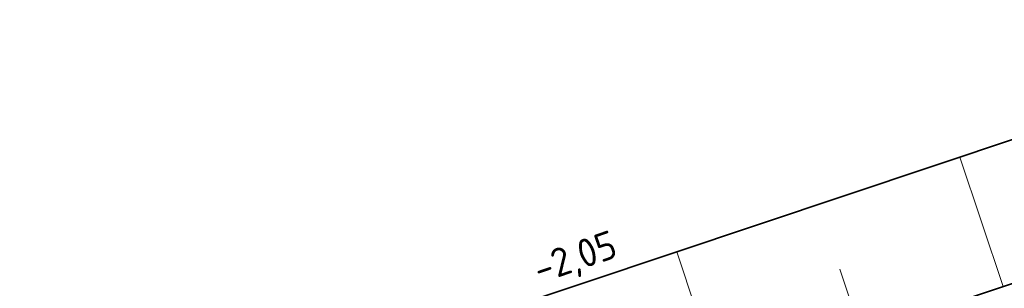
# Model space of a CAD drawing. Header units: metres. Extents: x 264779 to 275389, y 575281 to 580396.
# Tile 70 of 174: x 265275 to 265292, y 577029 to 577034. Entities that reach past the tile are written whole.
import ezdxf

# ---------------------------------------------------------------- set-up
doc = ezdxf.new("R2010")
doc.units = ezdxf.units.M
for name, color, linetype, lineweight in [('N-WE-GW-TALUDARCERING_KORT-G', 90, 'Continuous', 18), ('N-WE-GW-TALUDARCERING_LANG-G', 60, 'Continuous', 13), ('N-WE-GW-WATERGANG_BODEM-G', 44, 'Continuous', 35), ('N-XX-AL-HOOGTELABEL-T25-M', 7, 'Continuous', 25)]:
    doc.layers.add(name, color=color, linetype=linetype, lineweight=lineweight)
doc.styles.add('NLCS-ISO-M1000-T25', font='NLCS-ISO.ttf', dxfattribs={"height": 2.5})

msp = doc.modelspace()

# ---------------------------------------------------------------- linework, layer by layer
at = {"layer": 'N-WE-GW-TALUDARCERING_KORT-G'}
msp.add_line((265289.792, 577028.391), (265289.411, 577029.529), dxfattribs=at)
at = {"layer": 'N-WE-GW-TALUDARCERING_LANG-G'}
for p, q in [((265292.278, 577029.223), (265291.516, 577031.499)), ((265287.305, 577027.558), (265286.544, 577029.834))]:
    msp.add_line(p, q, dxfattribs=at)
at = {"layer": 'N-WE-GW-WATERGANG_BODEM-G', "flags": 128}
for points in [[(265282.153, 577028.359), (265283.376, 577028.774), (265298.726, 577033.912), (265298.739, 577033.916), (265301.752, 577032.397), (265301.753, 577032.394)], [(265275.686, 577023.636), (265275, 577023.403), (265275.804, 577021.036), (265286.074, 576990.817), (265286.074, 576990.817), (265284.795, 576990.375), (265284.958, 576989.903), (265286.708, 576990.507), (265275.634, 577023.09), (265284.301, 577026.026), (265302.383, 577032.078), (265301.753, 577032.394), (265284.142, 577026.499), (265284.071, 577026.475)]]:
    msp.add_lwpolyline(points, dxfattribs=at)

# ---------------------------------------------------------------- next in the draw order: texts
at = {"layer": 'N-XX-AL-HOOGTELABEL-T25-M', "insert": (265283.967, 577029.744), "char_height": 0.5, "width": 1.04288, "attachment_point": 1, "rotation": 18.9534, "style": 'NLCS-ISO-M1000-T25', "bg_fill": 3, "box_fill_scale": 1.1, "bg_fill_color": 256, "bg_fill_transparency": 0}
msp.add_mtext('-2,05', dxfattribs=at)

doc.saveas('drawing.dxf')
